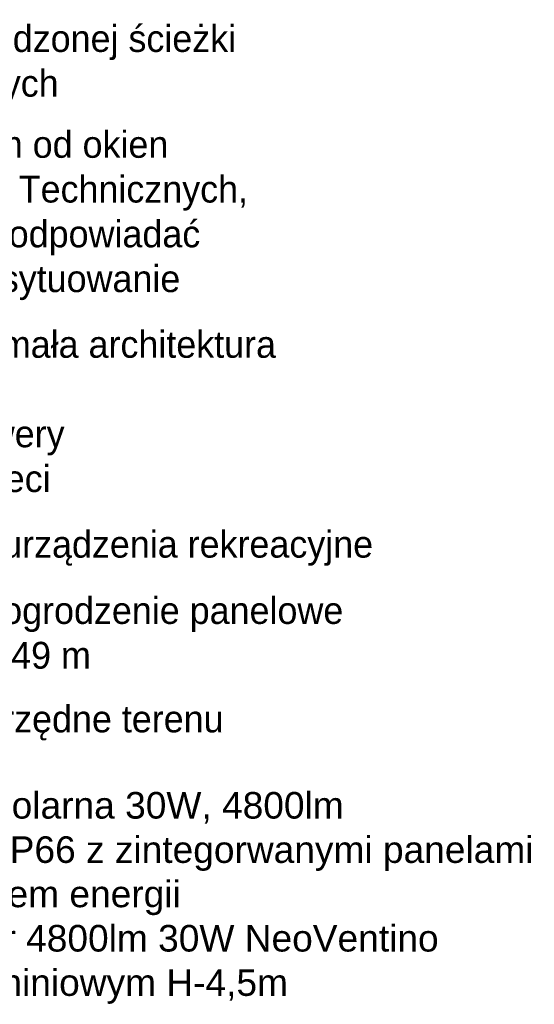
# Model space of a CAD drawing. Extents: x 5477758 to 5478338, y 5918274 to 5918502.
# Tile 154 of 155: x 5478318 to 5478338, y 5918379 to 5918415. Entities that reach past the tile are written whole.
import ezdxf

# ---------------------------------------------------------------- set-up
doc = ezdxf.new("R2010")
doc.units = 0
doc.layers.add('New_ZZ_legenda_Pen_No__1', color=7, linetype='CONTINUOUS', lineweight=18)
doc.layers.add('Teksty ramka', color=7, linetype='CONTINUOUS', lineweight=9)
doc.styles.add('GENERATED_STYLE_2', font='txt')
doc.styles.add('Style-Arial', font='arial.ttf')

msp = doc.modelspace()

# ---------------------------------------------------------------- texts
at = {"layer": 'New_ZZ_legenda_Pen_No__1', "linetype": 'Continuous', "char_height": 1, "attachment_point": 1, "rotation": 359.9974, "style": 'GENERATED_STYLE_2'}
for s, insert in [('{\\A1;Przebieg utwardzonej ścieżki \\Pz płyt betonowych}', (5478309.162, 5918415.09)), ('{\\A1;Odległość 10 m od okien  \\Pwg. Warunków Technicznych, \\Pjakim powinny odpowiadać \\Pbudynki i ich usytuowanie}', (5478309.162, 5918411.148)), ('{\\A1;Projektowana mała architektura\\P- ławki\\P- stojaki na rowery \\P- kosze na śmieci}', (5478309.162, 5918403.701)), ('{\\A1;Projektowane urządzenia rekreacyjne}', (5478309.213, 5918396.258)), ('{\\A1;Projektowane ogrodzenie panelowe\\P\\C0;h= 120 cm, dł. 49 m }', (5478309.213, 5918393.789)), ('{\\A1;Projektowane rzędne terenu}', (5478309.213, 5918389.751))]:
    msp.add_mtext(s, dxfattribs=dict(at, insert=insert))
at = {"layer": 'Teksty ramka', "insert": (5478309.202, 5918386.529), "char_height": 0.99, "width": 31.14568, "attachment_point": 1, "style": 'Style-Arial'}
msp.add_mtext('Proj. oprawa solarna 30W, 4800lm\\PIK09, 3000K, IP66 z zintegorwanymi panelami oraz magazynem energii \\Pnp.: LED Solar 4800lm 30W NeoVentino\\Pna słuipie aluminiowym H-4,5m', dxfattribs=at)

doc.saveas('drawing.dxf')
